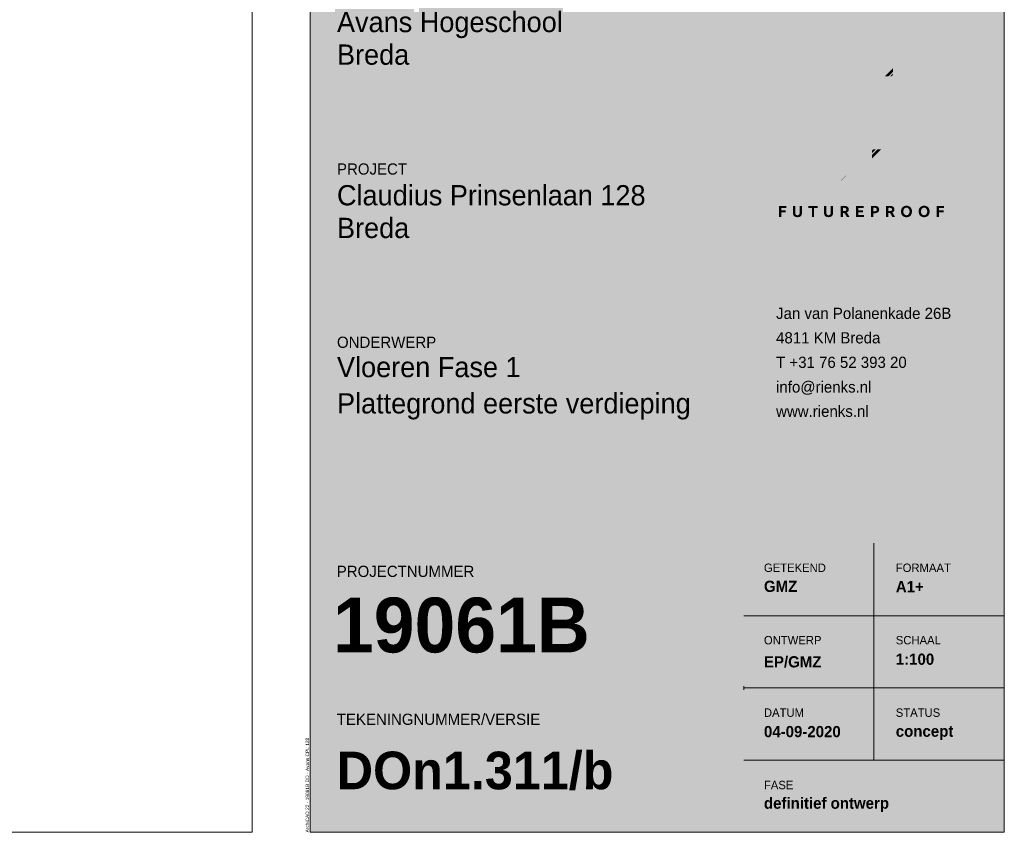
# Paper-space layout '19061B DOn1 311b Plattegrond eerste verdieping' of a CAD drawing. Header units: millimetres. Extents: x 10 to 1052, y 0 to 594.
# Tile 17 of 24: x 872 to 1042, y 10 to 151. Entities that reach past the tile are written whole.
import ezdxf
from ezdxf.xclip import XClip

# ---------------------------------------------------------------- set-up
doc = ezdxf.new("R2010")
doc.units = ezdxf.units.MM
doc.header["$MEASUREMENT"] = 0
doc.header["$XCLIPFRAME"] = 0
doc.layers.add('0 2D arcering', color=7, linetype='Continuous')
doc.styles.add('GENERATED_STYLE_1', font='txt')
doc.styles.add('GENERATED_STYLE_2', font='txt')
doc.styles.add('GENERATED_STYLE_3', font='txt')

# ---------------------------------------------------------------- blocks, each defined once
blk = doc.blocks.new('Drawing_1_1', base_point=(966.99, 9.92))
at = {"layer": '0 2D arcering', "linetype": 'Continuous', "lineweight": 0, "true_color": 0xffffff}
for points in [[(921.83, 10), (1041.83, 10), (1041.83, 200.48), (921.83, 200.48)], [(1006.9, 154.51, 0.140259), (1006.66, 154.73, 0.036878), (1006.56, 154.77), (1002.88, 151.05), (1002.88, 150.42), (1006.91, 154.49)], [(1007.17, 154.08, -0.000637), (1007.07, 154.24, 0.000091), (1007.03, 154.29), (1002.88, 150.11), (1002.88, 149.48), (1007.27, 153.91)], [(1007.39, 153.71), (1002.88, 149.16), (1002.88, 148.53), (1007.63, 153.33)], [(1014.99, 154.78), (1011.73, 151.48), (1011.73, 146.78), (1011.69, 146.84, 0.000449), (1009.93, 149.66), (1007.62, 147.34, -0.000468), (1008.94, 145.16), (1009.21, 144.72, -0.000028), (1010.75, 142.17), (1011.44, 141.03, 0.051557), (1011.64, 140.81, 0.184615), (1011.84, 140.73), (1014.87, 140.73, 0.069513), (1015.05, 140.75, 0.097505), (1015.18, 140.81, 0.130644), (1015.26, 140.92, 0.095892), (1015.28, 141.08), (1015.28, 154.4, 0.223455), (1015.16, 154.69, 0.102344)], [(1026.48, 148.56), (1026.49, 148.57), (1030.96, 154.47, 0.057937), (1031.04, 154.58, 0.108817), (1031.06, 154.68, 0.193771), (1031.04, 154.76, 0.125923), (1030.97, 154.79, 0.076182), (1030.85, 154.81), (1027.24, 154.81, 0.135566), (1026.92, 154.71, 0.114955), (1026.66, 154.46, -0.000267), (1024.63, 151.83, -0.000962), (1022.6, 149.21), (1022.57, 149.17), (1022.57, 154.4, 0.238948), (1022.42, 154.69, 0.065867), (1022.27, 154.77, 0.091525), (1022.13, 154.8), (1019.33, 154.8, 0.214522), (1019.03, 154.68, 0.183977), (1018.93, 154.4), (1018.93, 141.13, 0.101328), (1018.96, 140.92, 0.146382), (1019.07, 140.79), (1022.57, 144.32), (1022.57, 144.84), (1023.8, 146.25), (1023.81, 146.23, -0.008678), (1024.68, 144.89, -0.000501), (1025.35, 143.82), (1025.47, 143.63, 0.006029), (1026.27, 142.38, 0.013074), (1027.19, 141.07, 0.113556), (1027.45, 140.82, 0.136832), (1027.75, 140.73), (1031.35, 140.73, 0.083295), (1031.46, 140.74, 0.13074), (1031.51, 140.78, 0.181549), (1031.54, 140.85, 0.097923), (1031.51, 140.96, 0.044699), (1031.44, 141.1)], [(1007.87, 152.95), (1007.75, 153.13), (1002.88, 148.22), (1002.88, 147.59), (1007.99, 152.75, -0.000776), (1007.91, 152.88, 0.000193)], [(1008.24, 152.35, 0.000356), (1008.19, 152.43, -0.000939), (1008.11, 152.55), (1002.88, 147.27), (1002.88, 146.64), (1008.36, 152.17)], [(1008.72, 151.59), (1008.48, 151.98), (1002.88, 146.33), (1002.88, 145.7), (1006.4, 149.25), (1006.4, 149.35), (1006.44, 149.29)], [(1006.56, 149.09), (1006.79, 148.7), (1009.08, 151.01), (1008.84, 151.4)], [(1009.44, 150.43), (1009.2, 150.82), (1006.91, 148.51, 0.000114), (1007, 148.36, -0.000308), (1007.15, 148.12)], [(1009.81, 149.85), (1009.56, 150.24), (1007.27, 147.92), (1007.51, 147.53)], [(1002.88, 144.76), (1006.4, 148.3), (1006.4, 148.94), (1002.88, 145.39)], [(1002.88, 143.81), (1006.4, 147.36), (1006.4, 147.99), (1002.88, 144.44)], [(1002.88, 142.87), (1006.4, 146.42), (1006.4, 147.05), (1002.88, 143.5)], [(1003.28, 140.73), (1005.98, 140.73, 0.072901), (1006.18, 140.75, 0.134945), (1006.31, 140.82, 0.1127), (1006.38, 140.95, 0.072485), (1006.4, 141.13), (1006.4, 146.1), (1002.88, 142.55), (1002.88, 141.12, 0.177228), (1002.98, 140.84, 0.131456), (1003.1, 140.75, 0.088538)], [(1019.34, 140.73), (1019.94, 140.73), (1022.57, 143.38), (1022.57, 144.01), (1019.32, 140.73)], [(1020.88, 140.73), (1022.57, 142.43), (1022.57, 143.06), (1020.25, 140.73)], [(1021.81, 140.73), (1022.57, 141.49), (1022.57, 142.12), (1021.19, 140.73)], [(1022.13, 140.73, 0.073142), (1022.32, 140.75, 0.112631), (1022.46, 140.83, 0.121822), (1022.54, 140.95, 0.086519), (1022.57, 141.13), (1022.57, 141.18), (1022.12, 140.73)], [(1006.06, 129.46, 0.055985), (1007.07, 128.68), (1009.39, 131.02, -0.028736), (1009.09, 131.18, -0.105087), (1008.68, 131.54, -0.150879), (1008.55, 132.02, -0.147573), (1008.67, 132.48, -0.121766), (1009.01, 132.78, -0.077787), (1009.5, 132.95, -0.047225), (1010.1, 133, -0.074102), (1010.7, 132.91, -0.03111), (1011.11, 132.75), (1013.45, 135.11, 0.009311), (1013.16, 135.29, 0.067015), (1011.61, 135.91, 0.060446), (1009.95, 136.1, 0.033396), (1008.86, 136.03, 0.039448), (1007.88, 135.82, 0.04233), (1007.02, 135.48, 0.04974), (1006.29, 135.03, 0.11379), (1005.28, 133.8, 0.115155), (1004.93, 132.21, 0.099554), (1005.21, 130.7, 0.098192)], [(1013.67, 134.96), (1013.63, 134.99), (1011.32, 132.65, -0.029832), (1011.71, 132.41), (1014, 134.73, 0.009302), (1013.78, 134.89, 0.008573), (1013.69, 134.95)], [(1014.28, 134.5, 0.01129), (1014.2, 134.57, -0.004283), (1014.17, 134.59), (1011.89, 132.28, -0.01329), (1012.19, 132.04), (1012.23, 132), (1014.5, 134.29, 0.026885)], [(1014.64, 134.12), (1012.4, 131.86, 0.013322), (1012.51, 131.77, 0.154678), (1012.75, 131.7, 0.132969), (1012.93, 131.76), (1013.61, 132.45), (1014.51, 133.41, 0.055405), (1014.69, 133.64, 0.135933), (1014.75, 133.86, 0.098693), (1014.72, 133.98, 0.056336)], [(1031.01, 133.46), (1019.33, 133.46, 0.2423), (1019.04, 133.3, 0.089388), (1018.94, 133.11), (1019.28, 133.44), (1019.43, 133.29), (1019.42, 133.28), (1018.93, 132.78), (1018.93, 132.15), (1019.75, 132.97), (1019.9, 132.82), (1019.89, 132.81), (1018.93, 131.83), (1018.93, 131.2), (1020.22, 132.5), (1020.37, 132.35), (1020.36, 132.34), (1018.93, 130.89), (1018.93, 130.26), (1020.69, 132.03), (1020.84, 131.88), (1020.83, 131.87), (1018.98, 130, 0.088055), (1019.04, 129.92, 0.178269), (1019.33, 129.82), (1019.43, 129.82), (1021.16, 131.56), (1021.31, 131.41), (1021.3, 131.4), (1019.74, 129.82), (1020.36, 129.82), (1021.63, 131.09), (1021.78, 130.94), (1021.77, 130.93), (1020.67, 129.82), (1021.3, 129.82), (1022.1, 130.62), (1022.25, 130.47), (1022.24, 130.46), (1021.61, 129.82), (1022.23, 129.82), (1022.57, 130.15), (1022.72, 130), (1022.54, 129.82), (1031.01, 129.82, 0.07939), (1031.19, 129.84, 0.117412), (1031.31, 129.92, 0.117615), (1031.39, 130.04, 0.079689), (1031.41, 130.22), (1031.41, 133.01, 0.071742), (1031.39, 133.21, 0.111409), (1031.31, 133.35, 0.122716), (1031.19, 133.43, 0.088251)], [(1007.61, 128.38, -0.003421), (1007.67, 128.34), (1010.06, 130.75, -0.00566), (1009.75, 130.86, -0.010004), (1009.6, 130.92), (1007.27, 128.57, 0.002528), (1007.31, 128.54), (1007.33, 128.53, 0.009938), (1007.48, 128.44, 0.007647), (1007.6, 128.38)], [(1010.73, 130.52), (1010.72, 130.53, 0.002907), (1010.67, 130.54, -0.003326), (1010.29, 130.67), (1007.88, 128.24, 0.009341), (1008.31, 128.04), (1010.76, 130.51, -0.00287)], [(1008.97, 127.77), (1011.45, 130.27, 0.004948), (1010.99, 130.43), (1008.53, 127.95, 0.007544)], [(1009.66, 127.52), (1012.13, 130.01, 0.006096), (1011.68, 130.19), (1009.2, 127.68), (1009.26, 127.66, 0.006005), (1009.47, 127.58, -0.002825)], [(1010.35, 127.26), (1012.79, 129.73), (1012.78, 129.73, 0.010359), (1012.53, 129.85, 0.005042), (1012.41, 129.9), (1012.35, 129.92), (1009.89, 127.44, -0.00199), (1010.08, 127.37, -0.014848)], [(1010.96, 126.94), (1013.4, 129.4, 0.019073), (1013, 129.62), (1010.56, 127.16, -0.013494), (1010.76, 127.06, -0.022005)], [(1014.58, 128.39), (1008.05, 121.8, 0.020253), (1008.55, 121.68), (1014.83, 128.01, 0.031902)], [(1014.95, 127.8), (1014.94, 127.81), (1008.81, 121.63, 0.022894), (1009.37, 121.56), (1015.12, 127.36, 0.040045)], [(1011.44, 126.47), (1013.95, 129.01, 0.020153), (1013.59, 129.28), (1011.14, 126.8, -0.028362), (1011.31, 126.64, -0.060129)], [(1014.43, 128.56, 0.030433), (1014.12, 128.87), (1011.52, 126.25, -0.050406), (1011.54, 126.1, -0.082448), (1011.46, 125.6, -0.021537), (1011.43, 125.52)], [(1022.43, 128.13), (1021.81, 128.13), (1018.93, 125.22), (1018.93, 124.89, 0.147394), (1018.99, 124.66)], [(1020.87, 128.13), (1018.93, 126.17), (1018.93, 125.54), (1021.5, 128.13)], [(1019.94, 128.13), (1018.93, 127.11), (1018.93, 126.48), (1020.56, 128.13)], [(1019.04, 127.98, 0.063358), (1018.96, 127.83, 0.089934), (1018.93, 127.68), (1018.93, 127.43), (1019.63, 128.13), (1019.33, 128.13, 0.2423)], [(1023.37, 128.13), (1022.74, 128.13), (1019.17, 124.52, 0.093911), (1019.33, 124.49), (1019.76, 124.49)], [(1020.7, 124.49), (1024.3, 128.13), (1023.68, 128.13), (1020.07, 124.49)], [(1031.01, 128.13), (1024.59, 128.13), (1024.6, 128.12), (1024.59, 128.11), (1021.01, 124.49), (1021.63, 124.49), (1024.92, 127.8), (1025.07, 127.65), (1025.06, 127.64), (1021.94, 124.49), (1022.57, 124.49), (1025.39, 127.33), (1025.54, 127.18), (1025.53, 127.17), (1022.88, 124.49), (1023.5, 124.49), (1025.86, 126.86), (1026.01, 126.71), (1026, 126.7), (1023.81, 124.49), (1024.44, 124.49), (1026.33, 126.39), (1026.48, 126.24), (1026.47, 126.23), (1024.75, 124.49), (1025.37, 124.49), (1026.8, 125.92), (1026.95, 125.77), (1026.94, 125.76), (1025.69, 124.49), (1026.31, 124.49), (1027.27, 125.45), (1027.42, 125.3), (1027.41, 125.29), (1026.62, 124.49), (1027.25, 124.49), (1027.74, 124.98), (1027.89, 124.83), (1027.56, 124.49), (1031.01, 124.49, 0.07939), (1031.19, 124.52, 0.117412), (1031.31, 124.59, 0.117615), (1031.39, 124.71, 0.079689), (1031.41, 124.89), (1031.41, 127.68, 0.071742), (1031.39, 127.88, 0.111409), (1031.31, 128.02, 0.122716), (1031.19, 128.1, 0.088251)], [(1006.66, 126.42, 0.136597), (1006.49, 126.48, 0.1048), (1006.35, 126.44, 0.051142), (1006.17, 126.34), (1004.53, 124.77, 0.070338), (1004.37, 124.59, 0.137738), (1004.32, 124.42, 0.114281), (1004.35, 124.3, 0.053895), (1004.45, 124.15), (1006.69, 126.4, 0.021276)], [(1006.88, 126.25, 0.021503), (1006.87, 126.27), (1004.6, 123.99), (1004.61, 123.98), (1004.64, 123.95, 0.0045), (1004.91, 123.66), (1007.2, 125.98, 0.008548), (1006.88, 126.25)], [(1009.67, 121.55, 0.024716), (1010.31, 121.56), (1015.27, 126.57, 0.034907), (1015.19, 127.12)], [(1010.66, 121.6, 0.027653), (1011.4, 121.72), (1015.27, 125.62, 0.026423), (1015.29, 126.12, 0.007351), (1015.29, 126.28)], [(1007.37, 125.84), (1005.06, 123.51, 0.024792), (1005.39, 123.21), (1007.72, 125.56, -0.020668)], [(1005.87, 122.85, -0.000956), (1005.91, 122.83, 0.000956), (1005.94, 122.81), (1008.3, 125.2, -0.020975), (1007.91, 125.43), (1005.57, 123.07), (1005.58, 123.06, 0.006321), (1005.69, 122.98, 0.011914), (1005.86, 122.86)], [(1008.94, 124.91, -0.017676), (1008.84, 124.95, -0.0215), (1008.51, 125.09), (1006.12, 122.69, 0.014558), (1006.52, 122.46), (1008.95, 124.91)], [(1007.14, 122.14), (1009.75, 124.77, -0.04887), (1009.19, 124.84), (1006.72, 122.35, 0.014172)], [(1010.66, 124.88, -0.066545), (1010.06, 124.77), (1007.36, 122.05), (1007.41, 122.03, 0.012757), (1007.65, 121.93, 0.009046), (1007.79, 121.89), (1007.82, 121.88), (1010.88, 124.97, -0.033928)], [(1014.9, 124.31, 0.063546), (1015.21, 125.25), (1011.83, 121.84), (1011.84, 121.84, 0.016071), (1011.95, 121.87, 0.041582), (1012.87, 122.25)], [(1014.51, 123.62), (1013.58, 122.68, -0.007705), (1013.63, 122.72, 0.016863), (1013.71, 122.78, 0.066326)]]:
    blk.add_hatch(color=7, dxfattribs=at).paths.add_polyline_path(points)
at = {"layer": '0 2D arcering', "linetype": 'Continuous', "lineweight": 0, "true_color": 0x002d44}
for points in [[(996.83, 107.48), (1041.83, 107.48), (1041.83, 200.48), (996.83, 200.48)], [(996.83, 35.06), (996.83, 60), (921.83, 60), (921.83, 35.06)], [(921.83, 10), (996.83, 10), (996.83, 34.86), (921.83, 34.86)]]:
    blk.add_hatch(color=158, dxfattribs=at).paths.add_polyline_path(points)
at = {"layer": '0 2D arcering', "linetype": 'Continuous', "lineweight": 0, "true_color": 0x76b82a}
for points in [[(1004.05, 117.54), (1003.28, 117.54), (1003.28, 117.98), (1004.14, 117.98), (1004.14, 118.31), (1002.88, 118.31), (1002.88, 116.41), (1003.28, 116.41), (1003.28, 117.21), (1004.05, 117.21)], [(1005.92, 116.74, -0.128862), (1005.8, 116.82, -0.103624), (1005.73, 116.96, -0.07872), (1005.7, 117.16), (1005.7, 118.31), (1005.3, 118.31), (1005.3, 117.13, 0.079157), (1005.34, 116.82, 0.109938), (1005.48, 116.58, 0.111574), (1005.72, 116.43, 0.092545), (1006.07, 116.37, 0.088939), (1006.42, 116.43, 0.112418), (1006.66, 116.58, 0.111773), (1006.8, 116.82, 0.080898), (1006.85, 117.13), (1006.85, 118.31), (1006.45, 118.31), (1006.45, 117.16, -0.073468), (1006.42, 116.95, -0.125595), (1006.34, 116.82, -0.196919), (1006.07, 116.71, -0.083572)], [(1008.56, 116.41), (1008.96, 116.41), (1008.96, 117.98), (1009.55, 117.98), (1009.55, 118.31), (1007.98, 118.31), (1007.98, 117.98), (1008.56, 117.98)], [(1011.3, 116.74, -0.128862), (1011.18, 116.82, -0.103624), (1011.1, 116.96, -0.079185), (1011.07, 117.16), (1011.07, 118.31), (1010.67, 118.31), (1010.67, 117.13, 0.078872), (1010.72, 116.82, 0.110616), (1010.86, 116.58, 0.111574), (1011.09, 116.43, 0.092856), (1011.44, 116.37, 0.088939), (1011.79, 116.43, 0.11342), (1012.03, 116.58, 0.111773), (1012.18, 116.82, 0.080612), (1012.22, 117.13), (1012.22, 118.31), (1011.82, 118.31), (1011.82, 117.16, -0.073521), (1011.8, 116.95, -0.125542), (1011.72, 116.82, -0.196919), (1011.45, 116.71, -0.082964)], [(1016.62, 117.24), (1017.4, 117.24), (1017.4, 117.57), (1016.62, 117.57), (1016.62, 117.98), (1017.5, 117.98), (1017.5, 118.31), (1016.22, 118.31), (1016.22, 116.41), (1017.56, 116.41), (1017.56, 116.74), (1016.62, 116.74)], [(1031.32, 117.54), (1030.55, 117.54), (1030.55, 117.98), (1031.41, 117.98), (1031.41, 118.31), (1030.15, 118.31), (1030.15, 116.41), (1030.55, 116.41), (1030.55, 117.21), (1031.32, 117.21)]]:
    blk.add_hatch(color=75, dxfattribs=at).paths.add_polyline_path(points)
h = blk.add_hatch(color=75, dxfattribs=at)
h.paths.add_polyline_path([(1013.8, 118.32, 0.027722), (1013.52, 118.29), (1013.52, 116.41), (1013.92, 116.41), (1013.92, 117.12), (1014.16, 117.12, -0.027113), (1014.28, 116.96, -0.010282), (1014.39, 116.79, -0.010206), (1014.51, 116.59, 0.000873), (1014.61, 116.41), (1015.06, 116.41, 0.011135), (1014.96, 116.6, 0.016097), (1014.84, 116.81, 0.012221), (1014.71, 117.01, 0.018643), (1014.59, 117.17), (1014.58, 117.19), (1014.6, 117.2, 0.137501), (1014.86, 117.39, 0.159953), (1014.95, 117.72, 0.112224), (1014.89, 117.99, 0.133775), (1014.73, 118.18, 0.090525), (1014.45, 118.3, 0.056783), (1014.07, 118.34, 0.01839)])
h.paths.add_polyline_path([(1014.06, 117.43), (1013.92, 117.43), (1013.92, 117.99), (1013.96, 117.99, 0.002229), (1013.98, 117.99, -0.003643), (1014.01, 118, -0.017317), (1014.09, 118, -0.047165), (1014.28, 117.98, -0.081031), (1014.42, 117.94, -0.271651), (1014.54, 117.72, -0.267288), (1014.42, 117.49, -0.088133), (1014.28, 117.44, -0.043696)], flags=0)
h = blk.add_hatch(color=75, dxfattribs=at)
h.paths.add_polyline_path([(1018.76, 118.29), (1018.76, 116.41), (1019.16, 116.41), (1019.16, 117.06), (1019.31, 117.06, 0.056585), (1019.69, 117.1, 0.089379), (1019.97, 117.21, 0.139254), (1020.14, 117.41, 0.108845), (1020.2, 117.7, 0.108481), (1020.14, 117.99, 0.140481), (1019.98, 118.19, 0.089318), (1019.7, 118.3, 0.055949), (1019.32, 118.34, 0.017532), (1019.04, 118.32, 0.029231)])
h.paths.add_polyline_path([(1019.31, 117.4), (1019.16, 117.4), (1019.16, 117.99), (1019.17, 117.99, -0.010563), (1019.25, 118, -0.017004), (1019.35, 118, -0.042139), (1019.52, 117.99, -0.094232), (1019.66, 117.94, -0.134392), (1019.75, 117.85, -0.127458), (1019.79, 117.7, -0.117738), (1019.75, 117.55, -0.15359), (1019.66, 117.46, -0.077947), (1019.51, 117.41, -0.045193)], flags=0)
h = blk.add_hatch(color=75, dxfattribs=at)
h.paths.add_polyline_path([(1021.68, 118.32, 0.027722), (1021.4, 118.29), (1021.4, 116.41), (1021.8, 116.41), (1021.8, 117.12), (1022.04, 117.12, -0.02484), (1022.16, 116.96, -0.00994), (1022.27, 116.79, -0.010464), (1022.38, 116.59, 0.001982), (1022.49, 116.41), (1022.94, 116.41, 0.011135), (1022.84, 116.6, 0.016765), (1022.72, 116.81, 0.012221), (1022.59, 117.01, 0.02015), (1022.47, 117.17), (1022.45, 117.19), (1022.48, 117.2, 0.137068), (1022.74, 117.39, 0.159761), (1022.83, 117.72, 0.112224), (1022.77, 117.99, 0.133775), (1022.61, 118.18, 0.090525), (1022.33, 118.3, 0.056783), (1021.95, 118.34, 0.01839)])
h.paths.add_polyline_path([(1021.94, 117.43), (1021.8, 117.43), (1021.8, 117.99), (1021.84, 117.99), (1021.86, 117.99, -0.003531), (1021.89, 118, -0.017317), (1021.97, 118, -0.047165), (1022.16, 117.98, -0.081031), (1022.3, 117.94, -0.271651), (1022.42, 117.72, -0.267288), (1022.3, 117.49, -0.088133), (1022.15, 117.44, -0.043696)], flags=0)
h = blk.add_hatch(color=75, dxfattribs=at)
h.paths.add_polyline_path([(1023.97, 117.36, 0.095664), (1024.04, 116.93, 0.105817), (1024.24, 116.62, 0.105031), (1024.55, 116.43, 0.087724), (1024.91, 116.37, 0.08766), (1025.29, 116.43, 0.109384), (1025.59, 116.62, 0.104559), (1025.79, 116.93, 0.093545), (1025.86, 117.36, 0.095914), (1025.79, 117.79, 0.104582), (1025.58, 118.11, 0.106391), (1025.28, 118.29, 0.087724), (1024.91, 118.36, 0.088225), (1024.55, 118.29, 0.104057), (1024.25, 118.11, 0.101622), (1024.04, 117.79, 0.09902)])
h.paths.add_polyline_path([(1024.42, 117.1, -0.074445), (1024.38, 117.36, -0.072788), (1024.42, 117.62, -0.094575), (1024.52, 117.83, -0.112384), (1024.69, 117.96, -0.113681), (1024.91, 118.01, -0.108781), (1025.14, 117.96, -0.116158), (1025.31, 117.83, -0.094946), (1025.41, 117.63, -0.073409), (1025.45, 117.36, -0.073723), (1025.41, 117.1, -0.09293), (1025.31, 116.9, -0.115393), (1025.14, 116.76, -0.109887), (1024.91, 116.72, -0.11093), (1024.69, 116.76, -0.114795), (1024.52, 116.9, -0.094782)], flags=0)
h = blk.add_hatch(color=75, dxfattribs=at)
h.paths.add_polyline_path([(1027.09, 117.79, 0.098763), (1027.02, 117.36, 0.095664), (1027.09, 116.93, 0.106191), (1027.29, 116.62, 0.105031), (1027.6, 116.43, 0.087724), (1027.96, 116.37, 0.087907), (1028.34, 116.43, 0.108849), (1028.64, 116.62, 0.104559), (1028.84, 116.93, 0.093545), (1028.91, 117.36, 0.095914), (1028.84, 117.79, 0.104582), (1028.63, 118.11, 0.106391), (1028.33, 118.29, 0.087724), (1027.96, 118.36, 0.088225), (1027.6, 118.29, 0.104057), (1027.3, 118.11, 0.101622)])
h.paths.add_polyline_path([(1027.47, 117.1, -0.074764), (1027.43, 117.36, -0.073097), (1027.47, 117.62, -0.09529), (1027.57, 117.83, -0.111619), (1027.74, 117.96, -0.114785), (1027.96, 118.01, -0.108781), (1028.19, 117.96, -0.116158), (1028.36, 117.83, -0.095717), (1028.46, 117.63, -0.074129), (1028.5, 117.36, -0.074445), (1028.46, 117.1, -0.093694), (1028.36, 116.9, -0.115393), (1028.19, 116.76, -0.109887), (1027.96, 116.72, -0.11093), (1027.74, 116.76, -0.114795), (1027.57, 116.9, -0.093694)], flags=0)
at = {"layer": '0 2D arcering', "linetype": 'Continuous', "lineweight": 0, "true_color": 0xd1d7d8}
blk.add_hatch(color=254, dxfattribs=at).paths.add_polyline_path([(996.83, 60), (1041.83, 60), (1041.83, 107.48), (996.83, 107.48)])
at = {"color": 1, "linetype": 'Continuous', "lineweight": 0, "flags": 128}
for points in [[(921.83, 10), (1041.83, 10), (1041.83, 200.48)], [(921.83, 200.48), (921.83, 10)]]:
    blk.add_lwpolyline(points, dxfattribs=at)
at = {"color": 169, "linetype": 'Continuous', "lineweight": 0, "true_color": 0x253355, "flags": 128}
for points in [[(1019.28, 22.5), (1019.28, 60)], [(996.83, 47.46), (1041.83, 47.46)], [(996.82, 34.66), (996.82, 35.26)], [(996.82, 34.96), (1041.83, 34.96)], [(996.83, 22.46), (1041.83, 22.46)]]:
    blk.add_lwpolyline(points, dxfattribs=at)
at = {"color": 169, "linetype": 'Continuous', "lineweight": 0, "true_color": 0x253355}
for s, insert, char_height, attachment_point, style in [('\\A1;{\\pql;\\fUbuntu|b0|i0|c0|p34;Avans Hogeschool}', (926.48, 151.88), 3.5, 1, 'GENERATED_STYLE_2'), ('\\A1;{\\pql;\\fUbuntu|b0|i0|c0|p34;Breda}', (926.48, 146.24), 3.5, 1, 'GENERATED_STYLE_2'), ('\\A1;{\\pql;\\fUbuntu Light|b0|i0|c0|p34;PROJECT}', (926.48, 123.71), 1.9403, 7, 'GENERATED_STYLE_3'), ('\\A1;{\\pql;\\fUbuntu|b0|i0|c0|p34;Claudius Prinsenlaan 128}', (926.48, 121.92), 3.5, 1, 'GENERATED_STYLE_2'), ('\\A1;{\\pql;\\fUbuntu|b0|i0|c0|p34;Breda}', (926.48, 116.27), 3.5, 1, 'GENERATED_STYLE_2'), ('\\A1;{\\pql;\\fUbuntu|b0|i0|c0|p34;Jan van Polanenkade 26B}', (1002.38, 98.75), 1.9403, 7, 'GENERATED_STYLE_2'), ('\\A1;{\\pql;\\fUbuntu Light|b0|i0|c0|p34;ONDERWERP}', (926.48, 93.75), 1.9403, 7, 'GENERATED_STYLE_3'), ('\\A1;{\\pql;\\fUbuntu|b0|i0|c0|p34;4811 KM Breda}', (1002.38, 94.52), 1.9403, 7, 'GENERATED_STYLE_2'), ('\\A1;{\\pql;\\fUbuntu|b0|i0|c0|p34;Vloeren Fase 1}', (926.48, 92.21), 3.5, 1, 'GENERATED_STYLE_2'), ('\\A1;{\\pql;\\fUbuntu|b0|i0|c0|p34;T +31 76 52 393 20}', (1002.38, 90.28), 1.9403, 7, 'GENERATED_STYLE_2'), ('\\A1;{\\pql;\\fUbuntu|b0|i0|c0|p34;info@rienks.\\fUbuntu|b0|i0|c0|p34;nl}', (1002.38, 85.66), 1.9403, 7, 'GENERATED_STYLE_2'), ('\\A1;{\\pql;\\fUbuntu|b0|i0|c0|p34;www.rienks.\\fUbuntu|b0|i0|c0|p34;nl}', (1002.38, 81.82), 1.9403, 7, 'GENERATED_STYLE_2'), ('\\A1;{\\pql;\\fUbuntu Light|b0|i0|c0|p34;GETEKEND}', (1000.28, 55), 1.4552, 7, 'GENERATED_STYLE_3'), ('\\A1;{\\pql;\\fUbuntu Light|b0|i0|c0|p34;FORMAAT}', (1023.07, 55), 1.4552, 7, 'GENERATED_STYLE_3'), ('\\A1;{\\pql;\\fUbuntu|b1|i0|c0|p34;GMZ}', (1000.28, 53.51), 1.9403, 1, 'GENERATED_STYLE_1'), ('\\A1;{\\pql;\\fUbuntu Light|b0|i0|c0|p34;ONTWERP}', (1000.28, 42.48), 1.4552, 7, 'GENERATED_STYLE_3'), ('\\A1;{\\pql;\\fUbuntu Light|b0|i0|c0|p34;SCHAAL}', (1023.07, 42.48), 1.4552, 7, 'GENERATED_STYLE_3'), ('\\A1;{\\pql;\\fUbuntu|b1|i0|c0|p34;1:100}', (1023.07, 38.94), 1.9403, 7, 'GENERATED_STYLE_1'), ('\\A1;{\\pql;\\fUbuntu|b1|i0|c0|p34;EP/GMZ}', (1000.28, 38.46), 1.9403, 7, 'GENERATED_STYLE_1'), ('\\A1;{\\pql;\\fUbuntu Light|b0|i0|c0|p34;DATUM}', (1000.28, 29.95), 1.4552, 7, 'GENERATED_STYLE_3'), ('\\A1;{\\pql;\\fUbuntu Light|b0|i0|c0|p34;STATUS}', (1023.07, 29.95), 1.4552, 7, 'GENERATED_STYLE_3'), ('\\A1;{\\pql;\\fUbuntu|b1|i0|c0|p34;04-09-2020}', (1000.28, 26.42), 1.9403, 7, 'GENERATED_STYLE_1'), ('\\A1;{\\pql;\\fUbuntu|b1|i0|c0|p34;concept}', (1023.07, 25.94), 1.9403, 7, 'GENERATED_STYLE_1'), ('\\A1;{\\pql;\\fUbuntu Light|b0|i0|c0|p34;FASE}', (1000.28, 17.43), 1.4552, 7, 'GENERATED_STYLE_3'), ('\\A1;{\\pql;\\fUbuntu|b1|i0|c0|p34;definitief ontwerp}', (1000.28, 13.49), 1.94, 7, 'GENERATED_STYLE_1')]:
    blk.add_mtext(s, dxfattribs=dict(at, insert=insert, char_height=char_height, attachment_point=attachment_point, style=style))
at = {"color": 169, "linetype": 'Continuous', "lineweight": 0, "true_color": 0x253355, "insert": (926.48, 85.93), "char_height": 3.5, "width": 65.4931, "attachment_point": 1, "line_spacing_factor": 0.938814, "style": 'GENERATED_STYLE_2'}
blk.add_mtext('\\A1;{\\pql;\\fUbuntu|b0|i0|c0|p34;Plattegrond eerste verdieping}', dxfattribs=at)
at = {"color": 255, "linetype": 'Continuous', "lineweight": 0, "attachment_point": 7}
for s, insert, char_height, style in [('\\A1;{\\pql;\\fUbuntu|b0|i0|c0|p34;PROJECTNUMMER}', (926.44, 54.13), 1.9403, 'GENERATED_STYLE_2'), ('\\A1;{\\pql;\\fUbuntu|b0|i0|c0|p34;TEKENINGNUMMER/VERSIE}', (926.44, 28.55), 1.9403, 'GENERATED_STYLE_2'), ('\\A1;{\\pql;\\fUbuntu|b1|i0|c0|p34;DO\\fUbuntu|b1|i0|c0|p34;n1\\fUbuntu|b1|i0|c0|p34;.\\fUbuntu|b1|i0|c0|p34;311\\fUbuntu|b1|i0|c0|p34;/\\fUbuntu|b1|i0|c0|p34;b}', (926.44, 17.26), 6.5, 'GENERATED_STYLE_1')]:
    blk.add_mtext(s, dxfattribs=dict(at, insert=insert, char_height=char_height, style=style))
at = {"color": 64, "linetype": 'Continuous', "lineweight": 0, "true_color": 0x7ea80b, "insert": (925.79, 40.97), "char_height": 9.4772, "attachment_point": 7, "style": 'GENERATED_STYLE_1'}
blk.add_mtext('\\A1;{\\pql;\\fUbuntu|b1|i0|c0|p34;19061B}', dxfattribs=at)
at = {"color": 2, "linetype": 'Continuous', "lineweight": 0, "insert": (921.66, 10), "char_height": 0.6, "attachment_point": 7, "rotation": 90, "style": 'GENERATED_STYLE_3'}
blk.add_mtext('\\A1;{\\pql;\\fUbuntu Light|b0|i0|c0|p34;ArchiCAD 22 - \\fUbuntu Light|b0|i0|c0|p34;19061B DO - Avans CPL 128}', dxfattribs=at)

psp = doc.layouts.new('19061B DOn1 311b Plattegrond eerste verdieping')

# ---------------------------------------------------------------- linework, layer by layer
at = {"color": 1, "linetype": 'Continuous', "lineweight": 0, "flags": 128}
psp.add_lwpolyline([(9.91, 584), (911.83, 584), (911.83, 10), (9.91, 10)], close=True, dxfattribs=at)
at = {"color": 2, "linetype": 'Continuous', "lineweight": 0, "flags": 128}
psp.add_lwpolyline([(921.83, 584), (1041.83, 584), (1041.83, 10), (921.83, 10)], close=True, dxfattribs=at)

# ---------------------------------------------------------------- block references
at = {"color": 4, "linetype": 'Continuous', "lineweight": 0}
ref = psp.add_blockref('Drawing_1_1', (966.99, 9.92), dxfattribs=at)
XClip(ref).set_block_clipping_path([(920.3506842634, 2.9569231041), (1052.9332527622, 216.1087069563)])

# ---------------------------------------------------------------- texts
at = {"color": 169, "linetype": 'Continuous', "lineweight": 0, "true_color": 0x253355, "insert": (1023.07, 51.51), "char_height": 1.9403, "attachment_point": 7, "style": 'GENERATED_STYLE_1'}
psp.add_mtext('\\A1;{\\pql;\\fUbuntu|b1|i0|c0|p34;A1\\fUbuntu|b1|i0|c0|p34;+}', dxfattribs=at)

doc.saveas('drawing.dxf')
